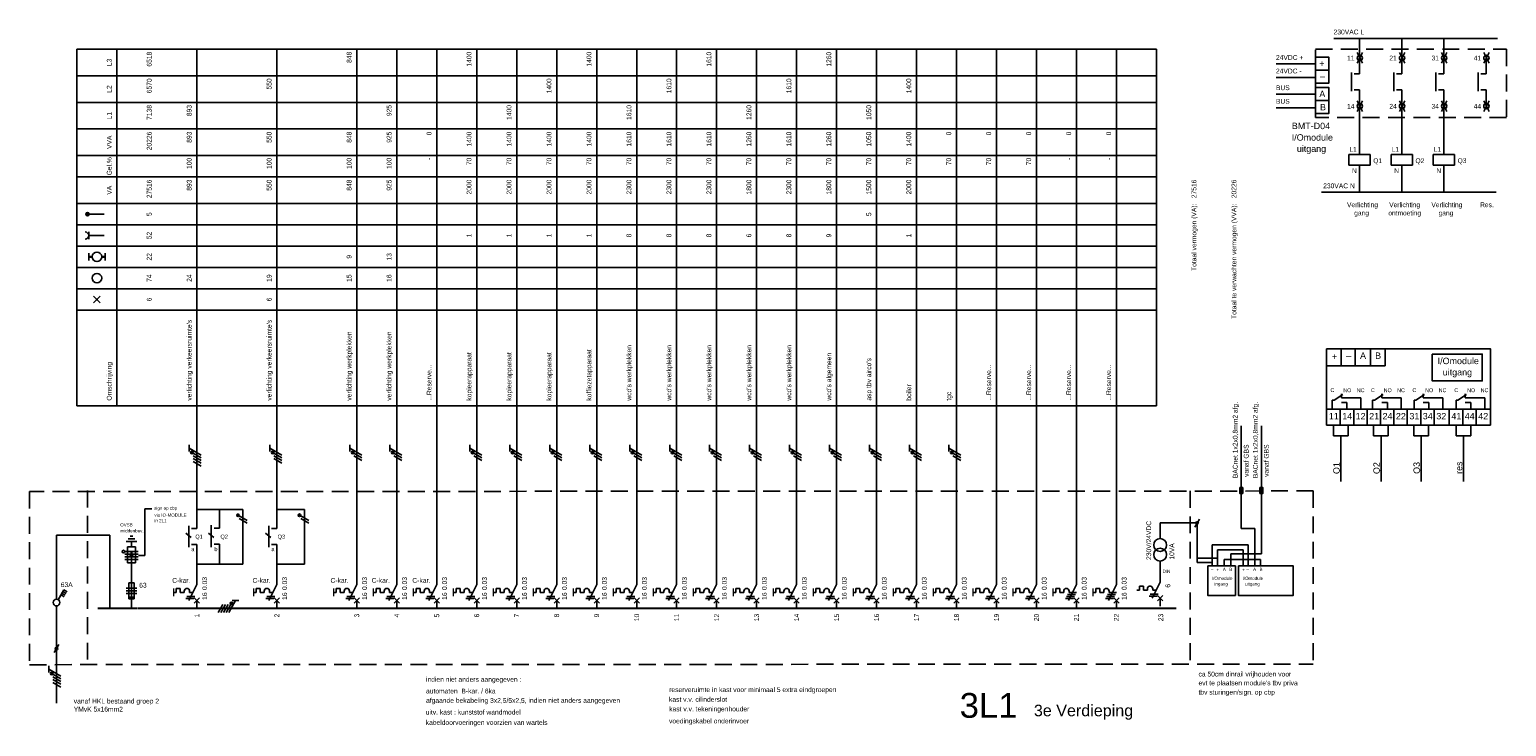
# Model space of a CAD drawing. Extents: x -1048 to 9041, y -525 to 7485.
# Tile 3 of 18: x 362 to 916, y 170 to 431. Entities that reach past the tile are written whole.
import ezdxf
from ezdxf.enums import TextEntityAlignment as Align

# ---------------------------------------------------------------- set-up
doc = ezdxf.new("R2010")
doc.units = 0
doc.linetypes.add('HIDDEN', pattern=[9.525, 6.35, -3.175])
doc.layers.get('0').update_dxf_attribs({"linetype": 'CONTINUOUS'})
for name, color, linetype in [('BL$2----', 7, 'CONTINUOUS'), ('e', 3, 'CONTINUOUS'), ('EL$1----', 3, 'CONTINUOUS'), ('EL$1----_3L1', 3, 'CONTINUOUS'), ('EL$1----_LK0', 3, 'CONTINUOUS'), ('EL6121--', 3, 'CONTINUOUS'), ('EL6221--', 3, 'CONTINUOUS'), ('EL6522--', 3, 'CONTINUOUS'), ('SHT00006', 7, 'CONTINUOUS')]:
    doc.layers.add(name, color=color, linetype=linetype)
doc.styles.add('BURO-012', font='ARIAL.TTF', dxfattribs={"height": 1.2})
doc.styles.add('BURO-018', font='ARIAL.TTF', dxfattribs={"height": 1.8})
doc.styles.add('EL', font='EB.shx')
doc.styles.get("Standard").update_dxf_attribs({"font": 'ARIAL.TTF'})

# ---------------------------------------------------------------- blocks, each defined once
blk = doc.blocks.new('1114A3A_')
at = {"color": 0, "linetype": 'Continuous'}
for p, q in [((-4.75, 2.74), (-4.05, 3.95)), ((-1.08, 0.62), (-4.75, 2.74)), ((-4.14, 2.39), (-3.44, 3.6)), ((-3.54, 2.04), (-2.84, 3.25)), ((-2.93, 1.69), (-2.23, 2.9))]:
    blk.add_line(p, q, dxfattribs=at)
blk.add_circle((0, 0), 1.25, dxfattribs=at)
at = {"color": 0, "linetype": 'Continuous', "style": 'BURO-018'}
blk.add_attdef('E_IS', text='', height=1.8, rotation=90, dxfattribs=at).set_placement((3, 0), align=Align.TOP_CENTER)
blk = doc.blocks.new('HL3')
at = {"color": 0, "linetype": 'Continuous'}
for p, q in [((-3, 6.98), (-3, 4.48)), ((-3, 5.73), (1.5, 3.13)), ((1.5, 2.13), (-1.5, 3.87)), ((1.5, 1.13), (-1.5, 2.87)), ((1.5, 0.13), (-1.5, 1.87)), ((1.5, -0.87), (-1.5, 0.87))]:
    blk.add_line(p, q, dxfattribs=at)
at = {"color": 0, "linetype": 'Continuous', "const_width": 0.5}
blk.add_lwpolyline([(-1.68, 4.12, 1), (-2.18, 4.12, 1)], format="xyb", close=True, dxfattribs=at)
at = {"color": 0, "linetype": 'Continuous'}
blk.add_circle((-1.93, 4.12), 0.5, dxfattribs=at)
blk = doc.blocks.new('E00515')
at = {"color": 0, "linetype": 'Continuous'}
for p, q in [((6, 1.5), (0, 1.5)), ((0, 1.5), (0, -1.5)), ((0, 0), (4, 0)), ((1.25, -2.5), (1.25, 2.5)), ((2.25, -2.5), (2.25, 2.5)), ((4, 0), (2.5, 0.5)), ((2.5, -0.5), (4, 0)), ((3.25, -2.5), (3.25, 2.5)), ((4.25, -2.5), (4.25, 2.5)), ((6, -1.5), (6, 1.5)), ((6, 0), (8, 0)), ((8, -2), (8, 2)), ((9, -1.25), (9, 1.25)), ((10, -0.5), (10, 0.5)), ((0, -1.5), (6, -1.5))]:
    blk.add_line(p, q, dxfattribs=at)
blk.add_circle((4.25, 3), 0.5, dxfattribs=at)
blk = doc.blocks.new('072102A')
at = {"color": 0, "linetype": 'Continuous'}
for p, q in [((-2, 1), (2, 1)), ((-2, 0), (2, 0)), ((-1, 3), (-1, -3)), ((1, 3), (-1, 3)), ((1, -3), (1, 3)), ((2, -1), (-2, -1)), ((-1, -3), (1, -3))]:
    blk.add_line(p, q, dxfattribs=at)
blk.add_solid([(-1, -3), (-1, -2), (1, -3), (1, -2)], dxfattribs=at)
at = {"color": 0, "linetype": 'Continuous', "style": 'BURO-018'}
blk.add_attdef('E_ISP', text='', height=1.8, rotation=90, dxfattribs=at).set_placement((3, 0.9), align=Align.TOP_LEFT)
blk.add_attdef('E_ISPH', text='', height=1.8, rotation=90, dxfattribs=at).set_placement((3, 0.3), align=Align.TOP_RIGHT)
blk = doc.blocks.new('0302A1_')
at = {"color": 0, "linetype": 'Continuous'}
blk.add_line((-0.87, -1.5), (0.87, 1.5), dxfattribs=at)
at = {"color": 0, "const_width": 0.5}
blk.add_lwpolyline([(-0.25, 0, 1), (0.25, 0, 1)], format="xyb", close=True, dxfattribs=at)
at = {"color": 0, "linetype": 'Continuous'}
blk.add_circle((0, 0), 0.5, dxfattribs=at)
blk = doc.blocks.new('B26A')
at = {"color": 0, "linetype": 'Continuous'}
for p, q in [((0, 9), (0, 21)), ((-7.75, 6), (-8.75, 6)), ((-7.75, 7.5), (-7.75, 6)), ((-6.25, 7.5), (-7.75, 7.5)), ((-6.25, 6), (-6.25, 7.5)), ((-6.25, 6), (-4.75, 6)), ((-4.75, 6.5), (-4.75, 6)), ((0, 9), (-3, 3)), ((-2.75, 6.5), (-2.75, 6)), ((-2.75, 6), (-1.5, 6)), ((-4.12, 3.75), (-1.12, 3.75)), ((-3.75, 4.5), (-0.75, 4.5)), ((-1, 4), (1, 2)), ((-1, 2), (1, 4)), ((0, 0), (0, 3))]:
    blk.add_line(p, q, dxfattribs=at)
at = {"color": 0, "const_width": 0.5}
blk.add_lwpolyline([(-8.75, 7.5), (-8.75, 4.5)], dxfattribs=at)
at = {"color": 0, "linetype": 'Continuous'}
blk.add_arc((-3.75, 6.5), 1, 0, 180, dxfattribs=at)
at = {"color": 1, "style": 'BURO-018'}
blk.add_attdef('E_VRIJ1', (-2.95, 11.24), '', height=1.8, rotation=90, dxfattribs=at)
at = {"color": 1, "linetype": 'Continuous', "style": 'BURO-018'}
blk.add_attdef('E_IAAN', text='', height=1.8, rotation=90, dxfattribs=at).set_placement((2, 6.9), align=Align.TOP_LEFT)
blk.add_attdef('E_IIA', text='', height=1.8, rotation=90, dxfattribs=at).set_placement((2, 6), align=Align.TOP_RIGHT)
blk = doc.blocks.new('M18')
at = {"color": 0, "linetype": 'Continuous'}
for p, q in [((-3, 23), (-3, 31)), ((-2, 30), (0, 30)), ((0, 30), (0, 33)), ((-2, 24), (0, 24)), ((0, 21), (0, 24))]:
    blk.add_line(p, q, dxfattribs=at)
at = {"color": 1, "style": 'BURO-018'}
blk.add_attdef('E_VRIJ1', (-6, 24), '', height=1.8, rotation=90, dxfattribs=at)
at = {"color": 1, "linetype": 'Continuous', "style": 'BURO-018'}
blk.add_attdef('E_IMS', text='', height=1.8, rotation=90, dxfattribs=at).set_placement((0, 27), align=Align.TOP_CENTER)
blk = doc.blocks.new('b1s')
at = {"color": 0, "linetype": 'Continuous'}
blk.add_line((0, 33), (0, 54), dxfattribs=at)
blk = doc.blocks.new('m1s')
at = {"color": 0, "linetype": 'Continuous'}
blk.add_line((0, 54), (0, 66), dxfattribs=at)
blk = doc.blocks.new('m1')
at = {"color": 0, "linetype": 'Continuous'}
blk.add_line((0, 21), (0, 33), dxfattribs=at)
blk = doc.blocks.new('B28A')
at = {"color": 0, "linetype": 'Continuous'}
for p, q in [((0, 9), (0, 21)), ((-7.75, 6), (-8.75, 6)), ((-6.25, 7.5), (-7.75, 7.5)), ((-7.75, 7.5), (-7.75, 6)), ((-6.25, 6), (-6.25, 7.5)), ((-6.25, 6), (-4.75, 6)), ((-4.75, 6.5), (-4.75, 6)), ((-4.75, 6.5), (-4.75, 6)), ((0, 9), (-3, 3)), ((-2.75, 6.5), (-2.75, 6)), ((-2.75, 6), (0, 6)), ((-4.12, 3.75), (-1.12, 3.75)), ((-3.75, 4.5), (-0.75, 4.5)), ((-3.38, 5.25), (-0.38, 5.25)), ((-1, 4), (1, 2)), ((-1, 2), (1, 4)), ((0, 0), (0, 3))]:
    blk.add_line(p, q, dxfattribs=at)
at = {"color": 0, "const_width": 0.5}
blk.add_lwpolyline([(-8.75, 7.5), (-8.75, 4.5)], dxfattribs=at)
at = {"color": 0, "linetype": 'Continuous'}
blk.add_arc((-3.75, 6.5), 1, 0, 180, dxfattribs=at)
at = {"color": 1, "style": 'BURO-018'}
blk.add_attdef('E_VRIJ1', (-2.95, 11.24), '', height=1.8, rotation=90, dxfattribs=at)
at = {"color": 1, "linetype": 'Continuous', "style": 'BURO-018'}
blk.add_attdef('E_IAAN', text='', height=1.8, rotation=90, dxfattribs=at).set_placement((2, 6.9), align=Align.TOP_LEFT)
blk.add_attdef('E_IIA', text='', height=1.8, rotation=90, dxfattribs=at).set_placement((2, 6), align=Align.TOP_RIGHT)
blk = doc.blocks.new('KOLNR1')
at = {"color": 0, "linetype": 'Continuous'}
for p, q in [((1.41, -1.41), (-1.41, 1.41)), ((-1.41, -1.41), (1.41, 1.41))]:
    blk.add_line(p, q, dxfattribs=at)
at = {"color": 0, "linetype": 'Continuous', "const_width": 0.5}
blk.add_lwpolyline([(-0.25, 0, 1), (0.25, 0, 1)], format="xyb", close=True, dxfattribs=at)
blk = doc.blocks.new('KOLNR3')
at = {"color": 0, "linetype": 'Continuous'}
blk.add_circle((0, 0), 2, dxfattribs=at)
blk = doc.blocks.new('KOLNR5')
at = {"color": 0, "linetype": 'Continuous'}
for p, q in [((-3.5, -1.5), (-3.5, 1.5)), ((3.5, 1.5), (3.5, -1.5))]:
    blk.add_line(p, q, dxfattribs=at)
at = {"color": 0, "linetype": 'Continuous', "const_width": 1}
for points in [[(-2, 0), (-3.5, 0)], [(2, 0), (3.5, 0)]]:
    blk.add_lwpolyline(points, dxfattribs=at)
at = {"color": 0, "linetype": 'Continuous'}
blk.add_circle((0, 0), 2, dxfattribs=at)
blk = doc.blocks.new('KOLNR6')
at = {"color": 0, "linetype": 'Continuous'}
for p, q in [((-3.5, -1.5), (-3.5, 1.5)), ((3, 0), (-3.5, 0))]:
    blk.add_line(p, q, dxfattribs=at)
blk.add_arc((-5, 0), 1.5, 270, 90, dxfattribs=at)
blk = doc.blocks.new('KOLNR8')
at = {"color": 0, "linetype": 'Continuous'}
blk.add_line((-4, 0), (3, 0), dxfattribs=at)
at = {"color": 0, "linetype": 'Continuous', "const_width": 0.75}
blk.add_lwpolyline([(-4, -0.375, 1), (-4, 0.375, 1)], format="xyb", close=True, dxfattribs=at)
at = {"color": 0, "linetype": 'Continuous'}
blk.add_circle((-4, 0), 0.75, dxfattribs=at)
blk = doc.blocks.new('VOLTAGELABEL')
at = {"color": 0}
blk.add_attdef('VOLTAGE', (0, 0), '', height=1.8, dxfattribs=at)
blk = doc.blocks.new('K101')
at = {"color": 0}
for p, q in [((-4, 2), (-4, -2)), ((4, 2), (-4, 2)), ((4, -2), (4, 2)), ((-4, -2), (4, -2))]:
    blk.add_line(p, q, dxfattribs=at)
at = {"style": 'EL'}
for tag, p in [('LC', (-5, -1)), ('K1', (-1, 3)), ('K2', (-1, -5))]:
    blk.add_attdef(tag, text='', height=1.8, dxfattribs=at).set_placement(p, align=Align.RIGHT)
at = {"flags": 11}
for tag, p in [('I1', (0, 2)), ('I2', (0, -2))]:
    blk.add_attdef(tag, p, '', height=1, dxfattribs=at)
at = {"style": 'EL'}
blk.add_attdef('PNAME', (4, -6), '', height=2.5, dxfattribs=at)
blk = doc.blocks.new('K213')
at = {"color": 0}
for p, q in [((-3, -3.5), (-3, 3.5)), ((0, 3), (-2, 3)), ((-2, -3), (0, -3))]:
    blk.add_line(p, q, dxfattribs=at)
at = {"style": 'EL'}
for tag, p in [('1', (-1, 5)), ('2', (-1, -6))]:
    blk.add_attdef(tag, text='', height=1.8, dxfattribs=at).set_placement(p, align=Align.RIGHT)
blk.add_attdef('RNAME', (4, -1.25), '', height=2.5, dxfattribs=at)
at = {"style": 'EL', "flags": 1}
blk.add_attdef('VDB', text='', height=1.8, dxfattribs=at).set_placement((9, -4.25), align=Align.RIGHT)
blk.add_attdef('VDS', (10, -4.25), '', height=1.8, dxfattribs=at)
blk = doc.blocks.new('X107')
at = {"color": 0}
for p, q in [((1, 2), (-1, -2)), ((-1, 2), (1, -2))]:
    blk.add_line(p, q, dxfattribs=at)
blk.add_circle((0, 0), 1, dxfattribs=at)
at = {"style": 'EL'}
for tag, p in [('LC', (-2, 2)), ('ID', (-1.99, -0.93))]:
    blk.add_attdef(tag, text='', height=1.8, dxfattribs=at).set_placement(p, align=Align.RIGHT)
blk.add_attdef('NO', (2.06, -0.93), '', height=1.8, dxfattribs=at)
at = {"style": 'EL', "flags": 1}
blk.add_attdef('PNAME', (3, 2), '', height=2.5, dxfattribs=at)

msp = doc.modelspace()

# ---------------------------------------------------------------- linework, layer by layer
at = {"color": 0, "linetype": 'Continuous'}
for p, q in [((421.88, 275.39), (421.88, 272.89)), ((421.88, 274.14), (426.38, 271.54)), ((426.38, 270.54), (423.38, 272.27)), ((452.19, 275.39), (452.19, 272.89)), ((452.19, 274.14), (456.69, 271.54)), ((456.69, 270.54), (453.69, 272.27)), ((482.18, 275.39), (482.18, 272.89)), ((482.18, 274.14), (486.68, 271.54)), ((486.68, 270.54), (483.68, 272.27)), ((497.18, 275.39), (497.18, 272.89)), ((497.18, 274.14), (501.68, 271.54)), ((501.68, 270.54), (498.68, 272.27)), ((527.18, 275.39), (527.18, 272.89)), ((527.18, 274.14), (531.68, 271.54)), ((531.68, 270.54), (528.68, 272.27)), ((542.18, 275.39), (542.18, 272.89)), ((542.18, 274.14), (546.68, 271.54)), ((546.68, 270.54), (543.68, 272.27)), ((557.18, 275.39), (557.18, 272.89)), ((557.18, 274.14), (561.68, 271.54)), ((561.68, 270.54), (558.68, 272.27)), ((572.18, 275.39), (572.18, 272.89)), ((572.18, 274.14), (576.68, 271.54)), ((576.68, 270.54), (573.68, 272.27)), ((587.18, 275.39), (587.18, 272.89)), ((587.18, 274.14), (591.68, 271.54)), ((591.68, 270.54), (588.68, 272.27)), ((602.18, 275.39), (602.18, 272.89)), ((602.18, 274.14), (606.68, 271.54)), ((606.68, 270.54), (603.68, 272.27)), ((617.18, 275.39), (617.18, 272.89)), ((617.18, 274.14), (621.68, 271.54)), ((621.68, 270.54), (618.68, 272.27)), ((632.18, 275.39), (632.18, 272.89)), ((632.18, 274.14), (636.68, 271.54)), ((636.68, 270.54), (633.68, 272.27)), ((647.18, 275.39), (647.18, 272.89)), ((647.18, 274.14), (651.68, 271.54)), ((651.68, 270.54), (648.68, 272.27)), ((662.18, 275.39), (662.18, 272.89)), ((662.18, 274.14), (666.68, 271.54)), ((666.68, 270.54), (663.68, 272.27)), ((677.18, 275.39), (677.18, 272.89)), ((677.18, 274.14), (681.68, 271.54)), ((681.68, 270.54), (678.68, 272.27)), ((692.18, 275.39), (692.18, 272.89)), ((692.18, 274.14), (696.68, 271.54)), ((696.68, 270.54), (693.68, 272.27)), ((706.98, 275.39), (706.98, 272.89)), ((706.98, 274.14), (711.48, 271.54)), ((711.48, 270.54), (708.48, 272.27)), ((426.38, 269.54), (423.38, 271.27)), ((426.38, 268.55), (423.38, 270.28)), ((426.38, 267.46), (423.38, 269.19)), ((456.69, 269.54), (453.69, 271.27)), ((456.69, 268.55), (453.69, 270.28)), ((486.68, 269.54), (483.68, 271.27)), ((501.68, 269.54), (498.68, 271.27)), ((531.68, 269.54), (528.68, 271.27)), ((546.68, 269.54), (543.68, 271.27)), ((561.68, 269.54), (558.68, 271.27)), ((576.68, 269.54), (573.68, 271.27)), ((591.68, 269.54), (588.68, 271.27)), ((606.68, 269.54), (603.68, 271.27)), ((621.68, 269.54), (618.68, 271.27)), ((636.68, 269.54), (633.68, 271.27)), ((651.68, 269.54), (648.68, 271.27)), ((666.68, 269.54), (663.68, 271.27)), ((681.68, 269.54), (678.68, 271.27)), ((696.68, 269.54), (693.68, 271.27)), ((711.48, 269.54), (708.48, 271.27)), ((443.65, 246.97), (440.65, 248.7)), ((443.65, 245.97), (440.65, 247.7)), ((466.75, 246.97), (463.75, 248.7)), ((466.75, 245.97), (463.75, 247.7)), ((422.63, 240.57), (420.64, 242.3)), ((431.12, 240.57), (429.13, 242.3)), ((452.55, 240.57), (450.56, 242.3)), ((369.24, 192.41), (369.24, 189.91)), ((369.24, 191.16), (373.74, 188.56)), ((373.74, 187.56), (370.74, 189.29)), ((373.74, 186.56), (370.74, 188.29)), ((373.74, 185.58), (370.74, 187.31)), ((373.74, 184.48), (370.74, 186.21))]:
    msp.add_line(p, q, dxfattribs=at)
at = {"color": 0, "linetype": 'Continuous', "const_width": 0.5}
for points in [[(423.2, 272.52, 1), (422.7, 272.52, 1)], [(453.51, 272.52, 1), (453.01, 272.52, 1)], [(483.5, 272.52, 1), (483, 272.52, 1)], [(498.5, 272.52, 1), (498, 272.52, 1)], [(528.5, 272.52, 1), (528, 272.52, 1)], [(543.5, 272.52, 1), (543, 272.52, 1)], [(558.5, 272.52, 1), (558, 272.52, 1)], [(573.5, 272.52, 1), (573, 272.52, 1)], [(588.5, 272.52, 1), (588, 272.52, 1)], [(603.5, 272.52, 1), (603, 272.52, 1)], [(618.5, 272.52, 1), (618, 272.52, 1)], [(633.5, 272.52, 1), (633, 272.52, 1)], [(648.5, 272.52, 1), (648, 272.52, 1)], [(663.5, 272.52, 1), (663, 272.52, 1)], [(678.5, 272.52, 1), (678, 272.52, 1)], [(693.5, 272.52, 1), (693, 272.52, 1)], [(708.29, 272.52, 1), (707.79, 272.52, 1)], [(440.47, 248.95, 1), (439.97, 248.95, 1)], [(463.56, 248.95, 1), (463.06, 248.95, 1)], [(370.56, 189.54, 1), (370.06, 189.54, 1)]]:
    msp.add_lwpolyline(points, format="xyb", close=True, dxfattribs=at)
at = {"color": 0, "linetype": 'Continuous'}
for centre in [(422.95, 272.52), (453.26, 272.52), (483.25, 272.52), (498.25, 272.52), (528.25, 272.52), (543.25, 272.52), (558.25, 272.52), (573.25, 272.52), (588.25, 272.52), (603.25, 272.52), (618.25, 272.52), (633.25, 272.52), (648.25, 272.52), (663.25, 272.52), (678.25, 272.52), (693.25, 272.52), (708.04, 272.52), (440.22, 248.95), (463.31, 248.95), (370.31, 189.54)]:
    msp.add_circle(centre, 0.5, dxfattribs=at)
at = {"layer": 'e'}
for p, q in [((442.06, 251.17), (424.76, 251.17)), ((433.26, 251.17), (433.26, 244.13)), ((442.06, 230.61), (442.06, 251.17)), ((465.16, 251.17), (454.85, 251.17)), ((465.16, 230.61), (465.16, 251.17)), ((430.19, 245.26), (430.19, 237.04)), ((433.26, 244.13), (431.22, 244.13)), ((431.22, 238.16), (433.26, 238.16)), ((433.26, 238.16), (433.26, 230.61)), ((424.76, 230.61), (442.06, 230.61)), ((454.85, 230.61), (465.16, 230.61))]:
    msp.add_line(p, q, dxfattribs=at)
at = {"layer": 'EL$1----', "color": 1, "linetype": 'Continuous'}
for p, q in [((844.46, 416.06), (849.54, 416.06)), ((844.46, 404.68), (849.54, 404.68))]:
    msp.add_line(p, q, dxfattribs=at)
at = {"layer": 'EL$1----', "color": 1, "linetype": 'HIDDEN'}
for p, q in [((843.68, 258.09), (362, 257.87)), ((362, 257.87), (362, 192.87)), ((383.76, 258.28), (383.76, 193.28)), ((797.53, 258.09), (797.53, 193.09)), ((843.68, 258.09), (843.68, 193.09)), ((362, 192.87), (843.68, 193.09))]:
    msp.add_line(p, q, dxfattribs=at)
at = {"layer": 'EL$1----'}
for p, q in [((405.26, 233.91), (405.26, 251.4)), ((405.26, 251.4), (407.88, 251.4)), ((372.12, 217.26), (372.12, 241.53)), ((372.12, 241.53), (392.07, 241.53)), ((392.07, 241.53), (392.07, 214.02)), ((402.94, 233.91), (405.26, 233.91)), ((372.12, 198.3), (372.12, 214.94)), ((372.12, 178.45), (372.12, 198.3))]:
    msp.add_line(p, q, dxfattribs=at)
at = {"layer": 'EL$1----', "linetype": 'Continuous'}
for p, q in [((400.21, 217.56), (400.21, 230.97)), ((400.21, 214.44), (400.21, 217.56))]:
    msp.add_line(p, q, dxfattribs=at)
at = {"layer": 'EL$1----', "color": 1, "linetype": 'HIDDEN'}
msp.add_lwpolyline([(844.47, 423.96), (916.15, 423.96), (916.15, 398.32), (844.47, 398.32)], close=True, dxfattribs=at)
at = {"layer": 'EL$1----', "color": 1, "linetype": 'Continuous'}
for points in [[(844.46, 420.9), (849.54, 420.9), (849.54, 411.21), (844.46, 411.21)], [(844.46, 409.53), (849.54, 409.53), (849.54, 399.84), (844.46, 399.84)]]:
    msp.add_lwpolyline(points, close=True, dxfattribs=at)
at = {"layer": 'EL$1----', "color": 3, "linetype": 'Continuous'}
for points in [[(816.07, 259.35), (817.21, 259.35), (817.21, 257.15), (816.07, 257.15)], [(823.62, 259.35), (824.76, 259.35), (824.76, 257.15), (823.62, 257.15)]]:
    msp.add_lwpolyline(points, close=True, dxfattribs=at)
at = {"layer": 'EL$1----', "const_width": 0.7}
for points in [[(402.52, 214), (387.52, 214)], [(417.71, 214), (402.71, 214)], [(792.33, 214), (777.33, 214)]]:
    msp.add_lwpolyline(points, dxfattribs=at)
at = {"layer": 'EL$1----_3L1', "color": 1}
for p, q in [((379.8, 424), (784.8, 424)), ((379.8, 290), (379.8, 424)), ((394.8, 290), (394.8, 424)), ((784.8, 290), (784.8, 424)), ((379.8, 414), (784.8, 414)), ((379.8, 404), (784.8, 404)), ((379.8, 394), (784.8, 394)), ((379.8, 384), (784.8, 384)), ((379.8, 376), (784.8, 376)), ((379.8, 366), (784.8, 366)), ((379.8, 358), (784.8, 358)), ((379.8, 350), (784.8, 350)), ((379.8, 342), (784.8, 342)), ((379.8, 334), (784.8, 334)), ((379.8, 326), (784.8, 326)), ((379.8, 290), (784.8, 290))]:
    msp.add_line(p, q, dxfattribs=at)
at = {"layer": 'EL$1----_3L1'}
for p, q in [((424.8, 280), (424.8, 424)), ((454.8, 280), (454.8, 424)), ((484.8, 280), (484.8, 424)), ((499.8, 280), (499.8, 424)), ((514.8, 280), (514.8, 424)), ((529.8, 280), (529.8, 424)), ((544.8, 280), (544.8, 424)), ((559.8, 280), (559.8, 424)), ((574.8, 280), (574.8, 424)), ((589.8, 280), (589.8, 424)), ((604.8, 280), (604.8, 424)), ((619.8, 280), (619.8, 424)), ((634.8, 280), (634.8, 424)), ((649.8, 280), (649.8, 424)), ((664.8, 280), (664.8, 424)), ((679.8, 280), (679.8, 424)), ((694.8, 280), (694.8, 424)), ((709.8, 280), (709.8, 424)), ((724.8, 280), (724.8, 424)), ((739.8, 280), (739.8, 424)), ((754.8, 280), (754.8, 424)), ((769.8, 280), (769.8, 424))]:
    msp.add_line(p, q, dxfattribs=at)
for points in [[(432.3, 214, 0.7, 0.7, 0), (417.3, 214, 0.7, 0.7, 0)], [(447.3, 214, 0.7, 0.7, 0), (432.3, 214, 0.7, 0.7, 0)], [(462.3, 214, 0.7, 0.7, 0), (447.3, 214, 0.7, 0.7, 0)], [(477.3, 214, 0.7, 0.7, 0), (462.3, 214, 0.7, 0.7, 0)], [(492.3, 214, 0.7, 0.7, 0), (477.3, 214, 0.7, 0.7, 0)], [(507.3, 214, 0.7, 0.7, 0), (492.3, 214, 0.7, 0.7, 0)], [(522.3, 214, 0.7, 0.7, 0), (507.3, 214, 0.7, 0.7, 0)], [(537.3, 214, 0.7, 0.7, 0), (522.3, 214, 0.7, 0.7, 0)], [(552.3, 214, 0.7, 0.7, 0), (537.3, 214, 0.7, 0.7, 0)], [(567.3, 214, 0.7, 0.7, 0), (552.3, 214, 0.7, 0.7, 0)], [(582.3, 214, 0.7, 0.7, 0), (567.3, 214, 0.7, 0.7, 0)], [(597.3, 214, 0.7, 0.7, 0), (582.3, 214, 0.7, 0.7, 0)], [(612.3, 214, 0.7, 0.7, 0), (597.3, 214, 0.7, 0.7, 0)], [(627.3, 214, 0.7, 0.7, 0), (612.3, 214, 0.7, 0.7, 0)], [(642.3, 214, 0.7, 0.7, 0), (627.3, 214, 0.7, 0.7, 0)], [(657.3, 214, 0.7, 0.7, 0), (642.3, 214, 0.7, 0.7, 0)], [(672.3, 214, 0.7, 0.7, 0), (657.3, 214, 0.7, 0.7, 0)], [(687.3, 214, 0.7, 0.7, 0), (672.3, 214, 0.7, 0.7, 0)], [(702.3, 214, 0.7, 0.7, 0), (687.3, 214, 0.7, 0.7, 0)], [(717.3, 214, 0.7, 0.7, 0), (702.3, 214, 0.7, 0.7, 0)], [(732.3, 214, 0.7, 0.7, 0), (717.3, 214, 0.7, 0.7, 0)], [(747.3, 214, 0.7, 0.7, 0), (732.3, 214, 0.7, 0.7, 0)], [(762.3, 214, 0.7, 0.7, 0), (747.3, 214, 0.7, 0.7, 0)], [(777.3, 214, 0.7, 0.7, 0), (762.3, 214, 0.7, 0.7, 0)]]:
    msp.add_lwpolyline(points, format="xyseb", dxfattribs=at)
at = {"layer": 'EL$1----_LK0', "linetype": 'Continuous'}
for p, q in [((800.05, 246.15), (786.2, 246.15)), ((786.2, 246.15), (786.2, 240.22)), ((786.19, 223.88), (786.19, 229.38)), ((786.2, 231.78), (786.2, 229.38)), ((778.44, 222.38), (778.44, 220.88)), ((779.94, 222.38), (778.44, 222.38)), ((779.94, 220.88), (779.94, 222.38)), ((786.19, 223.88), (783.19, 217.88)), ((778.44, 220.88), (777.44, 220.88)), ((779.94, 220.88), (781.44, 220.88)), ((781.44, 221.38), (781.44, 220.88)), ((782.07, 218.63), (785.07, 218.63)), ((782.44, 219.38), (785.44, 219.38)), ((783.44, 221.38), (783.44, 220.88)), ((783.44, 220.88), (784.69, 220.88)), ((785.19, 218.88), (787.19, 216.88)), ((785.19, 216.88), (787.19, 218.88)), ((786.19, 214.88), (786.19, 217.88))]:
    msp.add_line(p, q, dxfattribs=at)
for centre in [(786.2, 237.79), (786.2, 234.18)]:
    msp.add_circle(centre, 2.41, dxfattribs=at)
msp.add_arc((782.44, 221.38), 1, 0, 180, dxfattribs=at)
at = {"layer": 'EL6121--', "color": 1, "linetype": 'Continuous'}
for p, q in [((854.15, 305.12), (854.15, 311.49)), ((859.42, 305.12), (859.42, 311.49)), ((865.12, 305.12), (865.12, 311.49)), ((870.64, 305.12), (870.64, 311.49)), ((848.63, 305.12), (870.64, 305.12)), ((851.46, 292.21), (854.71, 294.34)), ((854.19, 294.62), (854.19, 293.1)), ((866.61, 292.21), (869.87, 294.34)), ((869.34, 294.62), (869.34, 293.1)), ((882.19, 292.21), (885.45, 294.34)), ((884.92, 294.62), (884.92, 293.1)), ((897.93, 292.21), (901.19, 294.34)), ((900.67, 294.62), (900.67, 293.1)), ((850.77, 288.94), (850.77, 292.21)), ((850.77, 292.21), (851.46, 292.21)), ((853.8, 288.79), (853.8, 282.82)), ((854.19, 293.1), (861.55, 293.1)), ((856.3, 291.28), (854.19, 291.28)), ((856.3, 288.83), (856.3, 291.28)), ((858.84, 288.79), (858.84, 282.82)), ((861.55, 293.1), (861.55, 288.74)), ((865.93, 288.94), (865.93, 292.21)), ((865.93, 292.21), (866.61, 292.21)), ((868.94, 288.79), (868.94, 282.82)), ((869.34, 293.1), (876.7, 293.1)), ((871.46, 291.28), (869.34, 291.28)), ((871.46, 288.83), (871.46, 291.28)), ((873.94, 288.79), (873.94, 282.82)), ((876.7, 293.1), (876.7, 288.74)), ((881.51, 288.94), (881.51, 292.21)), ((881.51, 292.21), (882.19, 292.21)), ((884.03, 288.79), (884.03, 282.82)), ((884.92, 293.1), (892.28, 293.1)), ((887.04, 291.28), (884.92, 291.28)), ((887.04, 288.83), (887.04, 291.28)), ((889.04, 288.79), (889.04, 282.82)), ((892.28, 293.1), (892.28, 288.74)), ((897.25, 288.94), (897.25, 292.21)), ((897.25, 292.21), (897.93, 292.21)), ((899.78, 288.79), (899.78, 282.82)), ((900.67, 293.1), (908.02, 293.1)), ((902.78, 291.28), (900.67, 291.28)), ((902.78, 288.83), (902.78, 291.28)), ((904.78, 288.79), (904.78, 282.82)), ((908.02, 293.1), (908.02, 288.74)), ((851.23, 278.81), (851.23, 282.65)), ((856.73, 282.65), (856.73, 278.81)), ((866.29, 278.81), (866.29, 282.65)), ((871.79, 282.65), (871.79, 278.81)), ((881.33, 278.81), (881.33, 282.65)), ((886.84, 282.65), (886.84, 278.81)), ((897.23, 278.81), (897.23, 282.65)), ((902.74, 282.65), (902.74, 278.81)), ((856.73, 278.81), (851.23, 278.81)), ((854.03, 278.71), (854.03, 261.68)), ((871.79, 278.81), (866.29, 278.81)), ((869.09, 278.71), (869.09, 261.68)), ((886.84, 278.81), (881.33, 278.81)), ((884.14, 278.71), (884.14, 261.68)), ((902.74, 278.81), (897.23, 278.81)), ((900.04, 278.71), (900.04, 261.68)), ((800.05, 231.26), (800.05, 246.15)), ((807.75, 232.92), (800.11, 232.92)), ((805.72, 229.95), (805.72, 237.9)), ((805.72, 237.9), (819.19, 237.9)), ((817.32, 236.04), (807.75, 236.04)), ((807.75, 236.04), (807.75, 229.95)), ((817.32, 236.04), (817.32, 230)), ((819.19, 229.95), (819.19, 237.9)), ((800.11, 231.26), (805.72, 231.26))]:
    msp.add_line(p, q, dxfattribs=at)
at = {"layer": 'EL6121--', "linetype": 'Continuous'}
for p, q in [((848.64, 288.79), (910.19, 288.79)), ((863.84, 288.79), (863.84, 282.82)), ((878.95, 288.79), (878.95, 282.82)), ((894.69, 288.79), (894.69, 282.82)), ((816.65, 244.04), (821.79, 244.04)), ((821.79, 244.04), (821.79, 230.02)), ((824.2, 244.04), (824.2, 234.46)), ((812.72, 234.46), (812.72, 230.02)), ((812.72, 234.46), (824.2, 234.46)), ((823.89, 232.38), (810.17, 232.38)), ((810.17, 230.02), (810.17, 232.38)), ((823.89, 230.02), (823.89, 232.38))]:
    msp.add_line(p, q, dxfattribs=at)
for points in [[(848.63, 311.48), (910.13, 311.48), (910.13, 282.81), (848.63, 282.81)], [(804.06, 229.96), (814.45, 229.96), (814.45, 218.89), (804.06, 218.89)], [(815.56, 229.96), (836.12, 229.96), (836.12, 218.89), (815.56, 218.89)]]:
    msp.add_lwpolyline(points, close=True, dxfattribs=at)
at = {"layer": 'EL6121--', "color": 1, "linetype": 'Continuous'}
msp.add_lwpolyline([(888.31, 309.5), (907.08, 309.5), (907.08, 299.44), (888.31, 299.44)], close=True, dxfattribs=at)
at = {"layer": 'EL6522--'}
for p, q in [((816.65, 244.04), (816.65, 282.52)), ((824.2, 244.04), (824.2, 282.52))]:
    msp.add_line(p, q, dxfattribs=at)
at = {"layer": 'SHT00006', "color": 7}
for points in [[(851.36, 428.01), (912.79, 428.01)], [(829.74, 418.45), (844.46, 418.45)], [(829.74, 413.36), (844.46, 413.36)], [(829.74, 407.08), (844.46, 407.08)], [(829.74, 401.98), (844.46, 401.98)], [(846.74, 370.25), (912.22, 370.25)]]:
    msp.add_lwpolyline(points, dxfattribs=at)
at = {"layer": 'SHT00006', "linetype": 'Continuous'}
for points in [[(861.02, 414.69), (861.02, 428.15)], [(876.85, 414.69), (876.85, 428.15)], [(892.67, 414.69), (892.67, 428.15)], [(908.52, 414.69), (908.52, 421.54)], [(861.02, 408.69), (861.02, 400.1)], [(876.85, 408.69), (876.85, 400.1)], [(892.67, 408.69), (892.67, 400.1)], [(908.52, 408.69), (908.52, 401.99)]]:
    msp.add_lwpolyline(points, dxfattribs=at)
at = {"layer": 'SHT00006'}
for points in [[(860.99, 400.84), (860.99, 395.44)], [(860.99, 400.84), (860.99, 395.44)], [(876.83, 400.84), (876.83, 395.44)], [(876.83, 400.84), (876.83, 395.44)], [(892.65, 400.84), (892.65, 395.44)], [(892.65, 400.84), (892.65, 395.44)], [(860.99, 395.44), (860.99, 384.44)], [(876.83, 395.44), (876.83, 384.44)], [(892.65, 395.44), (892.65, 384.44)], [(860.99, 380.43), (860.99, 370.25)], [(876.83, 380.43), (876.83, 370.25)], [(892.65, 380.43), (892.65, 370.25)]]:
    msp.add_lwpolyline(points, dxfattribs=at)

# ---------------------------------------------------------------- block references
at = {"layer": 'EL$1----'}
msp.add_blockref('0302A1_', (800.05, 246.05), dxfattribs=at)
at = {"layer": 'EL$1----', "linetype": 'Continuous', "rotation": 90}
msp.add_blockref('E00515', (400.25, 231.07), dxfattribs=at)
at = {"layer": 'EL$1----'}
ref = msp.add_blockref('1114A3A_', (372.12, 216.17), dxfattribs=dict(at, rotation=269.9999996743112))
ref.add_attrib('E_IS', '63A', dxfattribs={"layer": '0', "color": 1, "linetype": 'Continuous', "height": 1.8, "style": 'BURO-018'}).set_placement((375.95, 223.8), align=Align.TOP_CENTER)
ref = msp.add_blockref('072102A', (400.21, 220.56), dxfattribs=at)
ref.add_attrib('E_ISPH', '63', dxfattribs={"layer": '0', "color": 1, "linetype": 'Continuous', "height": 1.8, "style": 'BURO-018'}).set_placement((405.93, 223.61), align=Align.TOP_RIGHT)
for name, p, rotation in [('HL3', (433.6, 213.92), 270), ('0302A1_', (372.12, 198.9), 1.036097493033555e-10)]:
    msp.add_blockref(name, p, dxfattribs=dict(at, rotation=rotation))
at = {"layer": 'EL$1----_3L1', "xscale": 0.8888888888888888, "yscale": 0.8888888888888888, "zscale": 0.8888888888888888}
for name, p in [('KOLNR8', (387.3, 362)), ('KOLNR6', (387.3, 354)), ('KOLNR5', (387.3, 346)), ('KOLNR3', (387.3, 338)), ('KOLNR1', (387.3, 330))]:
    msp.add_blockref(name, p, dxfattribs=at)
at = {"layer": 'EL$1----_3L1'}
for name, p in [('m1s', (424.8, 214)), ('m1s', (454.8, 214)), ('m1s', (484.8, 214)), ('m1s', (499.8, 214)), ('m1s', (514.8, 214)), ('m1s', (529.8, 214)), ('m1s', (544.8, 214)), ('m1s', (559.8, 214)), ('m1s', (574.8, 214)), ('m1s', (589.8, 214)), ('m1s', (604.8, 214)), ('m1s', (619.8, 214)), ('m1s', (634.8, 214)), ('m1s', (649.8, 214)), ('m1s', (664.8, 214)), ('m1s', (679.8, 214)), ('m1s', (694.8, 214)), ('m1s', (709.8, 214)), ('m1s', (724.8, 214)), ('m1s', (739.8, 214)), ('m1s', (754.8, 214)), ('m1s', (769.8, 214)), ('b1s', (424.8, 214)), ('b1s', (454.8, 214)), ('b1s', (484.8, 214)), ('b1s', (499.8, 214)), ('b1s', (514.8, 214)), ('b1s', (529.8, 214)), ('b1s', (544.8, 214)), ('b1s', (559.8, 214)), ('b1s', (574.8, 214)), ('b1s', (589.8, 214)), ('b1s', (604.8, 214)), ('b1s', (619.8, 214)), ('b1s', (634.8, 214)), ('b1s', (649.8, 214)), ('b1s', (664.8, 214)), ('b1s', (679.8, 214)), ('b1s', (694.8, 214)), ('b1s', (709.8, 214)), ('b1s', (724.8, 214)), ('b1s', (739.8, 214)), ('b1s', (754.8, 214)), ('b1s', (769.8, 214)), ('M18', (424.8, 214)), ('M18', (454.8, 214)), ('m1', (484.8, 214)), ('m1', (499.8, 214)), ('m1', (514.8, 214)), ('m1', (529.8, 214)), ('m1', (544.8, 214)), ('m1', (559.8, 214)), ('m1', (574.8, 214)), ('m1', (589.8, 214)), ('m1', (604.8, 214)), ('m1', (619.8, 214)), ('m1', (634.8, 214)), ('m1', (649.8, 214)), ('m1', (664.8, 214)), ('m1', (679.8, 214)), ('m1', (694.8, 214)), ('m1', (709.8, 214)), ('m1', (724.8, 214)), ('m1', (739.8, 214)), ('m1', (754.8, 214)), ('m1', (769.8, 214))]:
    msp.add_blockref(name, p, dxfattribs=at)
for name, p, values in [('B26A', (424.8, 214), {'E_IIA': '16', 'E_IAAN': '0.03'}), ('B26A', (454.8, 214), {'E_IIA': '16', 'E_IAAN': '0.03'}), ('B26A', (484.8, 214), {'E_IIA': '16', 'E_IAAN': '0.03'}), ('B26A', (499.8, 214), {'E_IIA': '16', 'E_IAAN': '0.03'}), ('B26A', (514.8, 214), {'E_IIA': '16', 'E_IAAN': '0.03'}), ('B26A', (529.8, 214), {'E_IIA': '16', 'E_IAAN': '0.03'}), ('B26A', (544.8, 214), {'E_IIA': '16', 'E_IAAN': '0.03'}), ('B26A', (559.8, 214), {'E_IIA': '16', 'E_IAAN': '0.03'}), ('B26A', (574.8, 214), {'E_IIA': '16', 'E_IAAN': '0.03'}), ('B26A', (589.8, 214), {'E_IIA': '16', 'E_IAAN': '0.03'}), ('B26A', (604.8, 214), {'E_IIA': '16', 'E_IAAN': '0.03'}), ('B26A', (619.8, 214), {'E_IIA': '16', 'E_IAAN': '0.03'}), ('B26A', (634.8, 214), {'E_IIA': '16', 'E_IAAN': '0.03'}), ('B26A', (649.8, 214), {'E_IIA': '16', 'E_IAAN': '0.03'}), ('B26A', (664.8, 214), {'E_IIA': '16', 'E_IAAN': '0.03'}), ('B26A', (679.8, 214), {'E_IIA': '16', 'E_IAAN': '0.03'}), ('B26A', (694.8, 214), {'E_IIA': '16', 'E_IAAN': '0.03'}), ('B26A', (709.8, 214), {'E_IIA': '16', 'E_IAAN': '0.03'}), ('B26A', (724.8, 214), {'E_IIA': '16', 'E_IAAN': '0.03'}), ('B26A', (739.8, 214), {'E_IIA': '16', 'E_IAAN': '0.03'}), ('B28A', (754.8, 214), {'E_IAAN': '0.03', 'E_IIA': '16'}), ('B28A', (769.8, 214), {'E_IAAN': '0.03', 'E_IIA': '16'})]:
    msp.add_blockref(name, p, dxfattribs=at).add_auto_attribs(values)
at = {"layer": 'SHT00006'}
for name, p, values in [('VOLTAGELABEL', (851.28, 429.51), {'VOLTAGE': '230VAC L'}), ('VOLTAGELABEL', (829.66, 419.95), {'VOLTAGE': '24VDC +'}), ('X107', (861.13, 420.67), {'ID': '11'}), ('X107', (876.96, 420.67), {'ID': '21'}), ('X107', (892.78, 420.67), {'ID': '31'}), ('X107', (908.63, 420.67), {'ID': '41'}), ('VOLTAGELABEL', (829.66, 414.86), {'VOLTAGE': '24VDC -'}), ('VOLTAGELABEL', (829.66, 408.58), {'VOLTAGE': 'BUS'}), ('VOLTAGELABEL', (829.66, 403.48), {'VOLTAGE': 'BUS'}), ('X107', (861.13, 402.55), {'ID': '14'}), ('X107', (876.96, 402.55), {'ID': '24'}), ('X107', (892.78, 402.55), {'ID': '34'}), ('X107', (908.63, 402.55), {'ID': '44'}), ('K101', (860.99, 382.44), {'K1': 'L1', 'K2': 'N'}), ('K101', (876.83, 382.44), {'K1': 'L1', 'K2': 'N'}), ('K101', (892.65, 382.44), {'K1': 'L1', 'K2': 'N'}), ('VOLTAGELABEL', (847.37, 371.75), {'VOLTAGE': '230VAC N'})]:
    msp.add_blockref(name, p, dxfattribs=at).add_auto_attribs(values)
at = {"layer": 'SHT00006', "color": 0, "linetype": 'Continuous'}
for p in [(861.02, 411.69), (876.85, 411.69), (892.67, 411.69), (908.52, 411.69)]:
    msp.add_blockref('K213', p, dxfattribs=at)

# ---------------------------------------------------------------- texts
at = {"color": 1, "linetype": 'Continuous', "style": 'BURO-018'}
msp.add_attdef('6', text='', height=1.8, rotation=90, dxfattribs=at).set_placement((788.19, 221.78), align=Align.TOP_LEFT)
at = {"layer": 'BL$2----', "color": 4, "linetype": 'Continuous', "style": 'BURO-012'}
msp.add_text('3L1', height=9.31, dxfattribs=at).set_placement((710.99, 172.93))
at = {"layer": 'EL$1----', "color": 2, "linetype": 'Continuous', "style": 'BURO-018'}
for s, p in [('BACnet 1x2x0,8mm2 afg. ', (815.27, 262.89)), ('BACnet 1x2x0,8mm2 afg. ', (822.82, 262.89)), ('vanaf GBS', (819.4, 263.39)), ('vanaf GBS', (826.96, 263.39))]:
    msp.add_text(s, height=1.8, rotation=90, dxfattribs=at).set_placement(p)
at = {"layer": 'EL$1----', "color": 1, "linetype": 'Continuous', "style": 'BURO-018'}
for s, p in [('230V/24VDC', (782.83, 232.19)), ('10VA', (791.51, 232.3))]:
    msp.add_text(s, height=1.8, rotation=90, dxfattribs=at).set_placement(p)
at = {"layer": 'EL$1----', "color": 1, "style": 'BURO-012'}
for s, p in [('Q1', (424.2, 240.2)), ('Q2', (433.63, 240.2)), ('Q3', (455.07, 240.2)), ('a', (422.67, 235.49)), ('b', (431.36, 235.49)), ('a', (452.76, 235.49))]:
    msp.add_text(s, height=1.5, dxfattribs=at).set_placement(p)
at = {"layer": 'EL$1----', "color": 1, "linetype": 'Continuous', "style": 'BURO-018'}
for p in [(415.52, 223.61), (445.65, 223.61), (474.91, 223.61), (490.36, 223.61), (505.63, 223.61)]:
    msp.add_text('C-kar.', height=1.8, dxfattribs=at).set_placement(p)
at = {"layer": 'EL$1----', "color": 2, "linetype": 'Continuous', "style": 'BURO-018'}
for s, height, p in [('ca 50cm dinrail vrijhouden voor', 1.8, (800.6, 188.44)), ('automaten  B-kar. / 6ka', 1.8, (510.75, 182.07)), ('indien niet anders aangegeven :', 1.8, (510.75, 186.45)), ('reserveruimte in kast voor minimaal 5 extra eindgroepen', 1.8, (602, 182.59)), ('tbv sturingen/sign. op cbp', 1.8, (800.6, 181.64)), ("evt te plaatsen module's tbv priva", 1.8, (800.6, 185.12)), ('vanaf HKL bestaand groep 2', 1.8, (378.59, 178.3)), ('afgaande bekabeling 3x2,5/5x2,5, indien niet anders aangegeven', 1.8, (510.75, 178.55)), ('kast v.v. cilinderslot', 1.8, (601.93, 178.93)), ('3e Verdieping', 4.32, (738.84, 173.51)), ('YMvK 5x16mm2', 1.8, (378.59, 175.26)), ('uitv. kast : kunststof wandmodel', 1.8, (510.64, 174.16)), ('kabeldoorvoeringen voorzien van wartels', 1.8, (510.64, 170.28)), ('voedingskabel onderinvoer', 1.8, (601.93, 170.83)), ('kast v.v. tekeningenhouder', 1.8, (602.01, 175.36))]:
    msp.add_text(s, height=height, dxfattribs=at).set_placement(p)
at = {"layer": 'EL$1----_3L1', "color": 1, "style": 'BURO-018'}
for s, p in [('6518', (407.8, 423)), ('848', (482.8, 423)), ('1400', (527.8, 423)), ('1400', (572.8, 423)), ('1610', (617.8, 423)), ('1260', (662.8, 423)), ('6570', (407.8, 413)), ('550', (452.8, 413)), ('1400', (557.8, 413)), ('1610', (602.8, 413)), ('1610', (647.8, 413)), ('1400', (692.8, 413)), ('7138', (407.8, 403)), ('893', (422.8, 403)), ('925', (497.8, 403)), ('1400', (542.8, 403)), ('1610', (587.8, 403)), ('1260', (632.8, 403)), ('1050', (677.8, 403)), ('20226', (407.8, 393)), ('893', (422.8, 393)), ('550', (452.8, 393)), ('848', (482.8, 393)), ('925', (497.8, 393)), ('0', (512.8, 393)), ('1400', (527.8, 393)), ('1400', (542.8, 393)), ('1400', (557.8, 393)), ('1400', (572.8, 393)), ('1610', (587.8, 393)), ('1610', (602.8, 393)), ('1610', (617.8, 393)), ('1260', (632.8, 393)), ('1610', (647.8, 393)), ('1260', (662.8, 393)), ('1050', (677.8, 393)), ('1400', (692.8, 393)), ('0', (707.8, 393)), ('0', (722.8, 393)), ('0', (737.8, 393)), ('0', (752.8, 393)), ('0', (767.8, 393)), ('100', (422.8, 383.2)), ('100', (452.8, 383.2)), ('100', (482.8, 383.2)), ('100', (497.8, 383.2)), ('-', (512.8, 383.2)), ('70', (527.8, 383.2)), ('70', (542.8, 383.2)), ('70', (557.8, 383.2)), ('70', (572.8, 383.2)), ('70', (587.8, 383.2)), ('70', (602.8, 383.2)), ('70', (617.8, 383.2)), ('70', (632.8, 383.2)), ('70', (647.8, 383.2)), ('70', (662.8, 383.2)), ('70', (677.8, 383.2)), ('70', (692.8, 383.2)), ('70', (707.8, 383.2)), ('70', (722.8, 383.2)), ('70', (737.8, 383.2)), ('-', (752.8, 383.2)), ('-', (767.8, 383.2)), ('27516', (407.8, 375)), ('893', (422.8, 375)), ('550', (452.8, 375)), ('848', (482.8, 375)), ('925', (497.8, 375)), ('2000', (527.8, 375)), ('2000', (542.8, 375)), ('2000', (557.8, 375)), ('2000', (572.8, 375)), ('2300', (587.8, 375)), ('2300', (602.8, 375)), ('2300', (617.8, 375)), ('1800', (632.8, 375)), ('2300', (647.8, 375)), ('1800', (662.8, 375)), ('1500', (677.8, 375)), ('2000', (692.8, 375)), ('27516', (799.8, 375)), ('20226', (814.8, 375)), ('Totaal vermogen (VA):', (799.8, 366)), ('Totaal te verwachten vermogen (VVA):', (814.8, 366))]:
    msp.add_text(s, height=1.8, rotation=90, dxfattribs=at).set_placement(p, align=Align.RIGHT)
for s, p in [('L3', (392.8, 419)), ('L2', (392.8, 409)), ('L1', (392.8, 399)), ('VVA', (392.8, 389)), ('Gel.%', (392.8, 380)), ('VA', (392.8, 371)), ('5', (407.8, 362)), ('5', (677.8, 362)), ('52', (407.8, 354)), ('1', (527.8, 354)), ('1', (542.8, 354)), ('1', (557.8, 354)), ('1', (572.8, 354)), ('8', (587.8, 354)), ('8', (602.8, 354)), ('8', (617.8, 354)), ('6', (632.8, 354)), ('8', (647.8, 354)), ('9', (662.8, 354)), ('1', (692.8, 354)), ('22', (407.8, 346)), ('9', (482.8, 346)), ('13', (497.8, 346)), ('74', (407.8, 338)), ('24', (422.8, 338)), ('19', (452.8, 338)), ('15', (482.8, 338)), ('16', (497.8, 338)), ('6', (407.8, 330)), ('6', (452.8, 330))]:
    msp.add_text(s, height=1.8, rotation=90, dxfattribs=at).set_placement(p, align=Align.CENTER)
for s, p in [("verlichting verkeersruimte's", (422.8, 292)), ("verlichting verkeersruimte's", (452.8, 292)), ('verlichting werkplekken', (482.8, 292)), ('verlichting werkplekken', (497.8, 292)), ('kopieerapparaat', (527.8, 292)), ('kopieerapparaat', (542.8, 292)), ('kopieerapparaat', (557.8, 292)), ('koffiezetapparaat', (572.8, 292)), ("wcd's werkplekken", (587.8, 292)), ("wcd's werkplekken", (602.8, 292)), ("wcd's werkplekken", (617.8, 292)), ("wcd's werkplekken", (632.8, 292)), ("wcd's werkplekken", (647.8, 292)), ('Omschrijving', (392.8, 292)), ('...Reserve...', (512.8, 292)), ("wcd's algemeen", (662.8, 292)), ("asp tbv airco's", (677.8, 292)), ('...Reserve...', (722.8, 292)), ('...Reserve...', (737.8, 292)), ('...Reserve...', (752.8, 292)), ('...Reserve...', (767.8, 292)), ('boiler', (692.8, 292)), ('tgc', (707.8, 292))]:
    msp.add_text(s, height=1.8, rotation=90, dxfattribs=at).set_placement(p)
for s, p in [('1', (424.8, 212)), ('2', (454.8, 212)), ('3', (484.8, 212)), ('4', (499.8, 212)), ('5', (514.8, 212)), ('6', (529.8, 212)), ('7', (544.8, 212)), ('8', (559.8, 212)), ('9', (574.8, 212)), ('10', (589.8, 212)), ('11', (604.8, 212)), ('12', (619.8, 212)), ('13', (634.8, 212)), ('14', (649.8, 212)), ('15', (664.8, 212)), ('16', (679.8, 212)), ('17', (694.8, 212)), ('18', (709.8, 212)), ('19', (724.8, 212)), ('20', (739.8, 212)), ('21', (754.8, 212)), ('22', (769.8, 212)), ('23', (786.45, 212))]:
    msp.add_text(s, height=1.8, rotation=90, dxfattribs=at).set_placement(p, align=Align.MIDDLE_RIGHT)
at = {"layer": 'EL6221--', "color": 1, "linetype": 'Continuous', "style": 'BURO-012'}
for s, height, p in [('+', 2.4, (845.93, 417.34)), ('_', 2.4, (846.19, 414.14)), ('A', 2.4, (845.93, 405.96)), ('B', 2.4, (846.19, 400.98)), ('BMT-D04', 2.4, (835.62, 393.94)), ('I/Omodule', 2.4, (835.58, 389.63)), ('uitgang', 2.4, (837.49, 385.39)), ('+', 2.4, (850.61, 307.32)), ('_', 2.4, (856.05, 309.05)), ('A', 2.4, (861.21, 307.69)), ('B', 2.4, (866.87, 307.69)), ('I/Omodule', 2.4, (890.33, 305.71)), ('uitgang', 2.4, (892.24, 301.47)), ('C', 1.44, (850.11, 295.23)), ('NO', 1.44, (854.92, 295.18)), ('NC', 1.44, (859.98, 295.18)), ('C', 1.44, (865.27, 295.23)), ('NO', 1.44, (870.07, 295.18)), ('NC', 1.44, (875.14, 295.18)), ('C', 1.44, (880.85, 295.23)), ('NO', 1.44, (885.65, 295.18)), ('NC', 1.44, (890.72, 295.18)), ('C', 1.44, (896.59, 295.23)), ('NO', 1.44, (901.39, 295.18)), ('NC', 1.44, (906.46, 295.18)), ('11', 2.4, (849.51, 284.99)), ('14', 2.4, (854.55, 284.99)), ('12', 2.4, (859.55, 284.99)), ('21', 2.4, (864.64, 284.99)), ('24', 2.4, (869.65, 284.99)), ('22', 2.4, (874.66, 284.99)), ('31', 2.4, (879.74, 284.99)), ('34', 2.4, (884.75, 284.99)), ('32', 2.4, (889.83, 284.99)), ('41', 2.4, (895.48, 284.99)), ('44', 2.4, (900.49, 284.99)), ('42', 2.4, (905.57, 284.99)), ('sign op cbp', 1.2, (408.76, 251.05)), ('via IO-MODULE', 1.2, (408.84, 248.44)), ('OVSB', 1.2, (396.03, 244.79)), ('middenbev.', 1.2, (396.13, 242.55)), ('in 2L1', 1.2, (408.84, 246.35)), ('DIN', 1.2, (787.14, 227.33)), ('_', 1.2, (805.27, 228.74)), ('+', 1.2, (807.28, 227.88)), ('A', 1.2, (809.73, 228.06)), ('B', 1.2, (812.15, 228.06)), ('+', 1.2, (816.98, 227.88)), ('_', 1.2, (818.57, 228.74)), ('A', 1.2, (821.08, 228.06)), ('B', 1.2, (823.5, 228.06)), ('I/Omodule', 1.2, (805.63, 224.7)), ('ingang', 1.2, (806.58, 222.58)), ('I/Omodule', 1.2, (817.12, 224.7)), ('uitgang', 1.2, (818.08, 222.58))]:
    msp.add_text(s, height=height, dxfattribs=at).set_placement(p)
for s, p in [('Q1', (853.56, 264.44)), ('Q2', (868.62, 264.44)), ('Q3', (883.66, 264.51)), ('res', (899.56, 264.51))]:
    msp.add_text(s, height=2.4, rotation=90, dxfattribs=at).set_placement(p)
at = {"layer": 'SHT00006', "style": 'EL'}
for s, p in [('Q1', (867.83, 381.19)), ('Q2', (883.66, 381.19)), ('Q3', (899.48, 381.19)), ('Verlichting', (862.13, 364.64)), ('Verlichting', (877.96, 364.64)), ('Verlichting', (893.78, 364.64)), ('Res.', (908.83, 364.64)), ('gang ', (862.13, 361.55)), ('ontmoeting', (877.96, 361.55)), ('gang ', (893.78, 361.55))]:
    msp.add_text(s, height=1.8, dxfattribs=at).set_placement(p, align=Align.CENTER)

doc.saveas('drawing.dxf')
